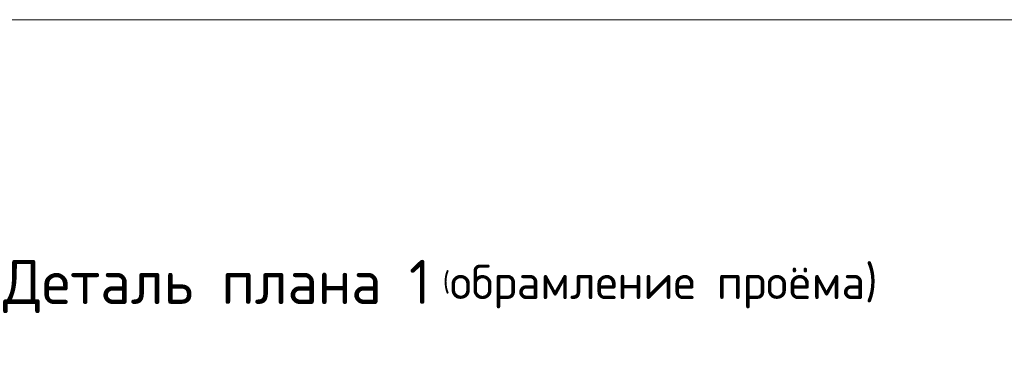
# Model space of a CAD drawing. Header units: metres. Extents: x -38 to 97, y -15 to 21.
# Tile 156 of 209: x 73.838 to 75.342, y 8.765 to 9.272. Entities that reach past the tile are written whole.
import ezdxf

# ---------------------------------------------------------------- set-up
doc = ezdxf.new("R2010")
doc.units = ezdxf.units.M
for name, color, linetype, lineweight in [('XR$3$Текст_ общее_1', 7, 'Continuous', 13), ('XR$4$Текст_ общее_1', 7, 'Continuous', 13), ('XR$6$Текст_ общее_1', 7, 'Continuous', 13)]:
    doc.layers.add(name, color=color, linetype=linetype, lineweight=lineweight)
doc.styles.add('ISOCPEUR', font='txt')

msp = doc.modelspace()

# ---------------------------------------------------------------- linework, layer by layer
at = {"color": 7, "linetype": 'Continuous', "lineweight": 13, "transparency": 33554687}
msp.add_line((86.4198, 9.2717), (67.9198, 9.2717), dxfattribs=at)

# ---------------------------------------------------------------- texts
at = {"layer": 'XR$3$Текст_ общее_1', "color": 7, "linetype": 'Continuous', "lineweight": 13, "transparency": 33554687, "insert": (74.4643, 8.8638), "char_height": 0.0675, "width": 1.405568, "attachment_point": 5, "style": 'ISOCPEUR'}
msp.add_mtext('\\A1;{\\fISOCPEUR|i0|b0;\\H0.067500;\\W1.000000;\\C7;Деталь плана 1\\H0.030000; (\\H0.052500;обрамление проёма)}\\P', dxfattribs=at)
at = {"layer": 'XR$4$Текст_ общее_1', "color": 7, "linetype": 'Continuous', "lineweight": 13, "transparency": 33554687, "insert": (74.4643, 8.8638), "char_height": 0.0675, "width": 1.405568, "attachment_point": 5, "style": 'ISOCPEUR'}
msp.add_mtext('\\A1;{\\fISOCPEUR|i0|b0;\\H0.067500;\\W1.000000;\\C7;Деталь плана 1\\H0.030000; (\\H0.052500;обрамление проёма)}\\P', dxfattribs=at)
at = {"layer": 'XR$6$Текст_ общее_1', "color": 7, "linetype": 'Continuous', "lineweight": 13, "transparency": 33554687, "insert": (74.4643, 8.8638), "char_height": 0.0675, "width": 1.405568, "attachment_point": 5, "style": 'ISOCPEUR'}
msp.add_mtext('\\A1;{\\fISOCPEUR|i0|b0;\\H0.067500;\\W1.000000;\\C7;Деталь плана 1\\H0.030000; (\\H0.052500;обрамление проёма)}\\P', dxfattribs=at)

doc.saveas('drawing.dxf')
